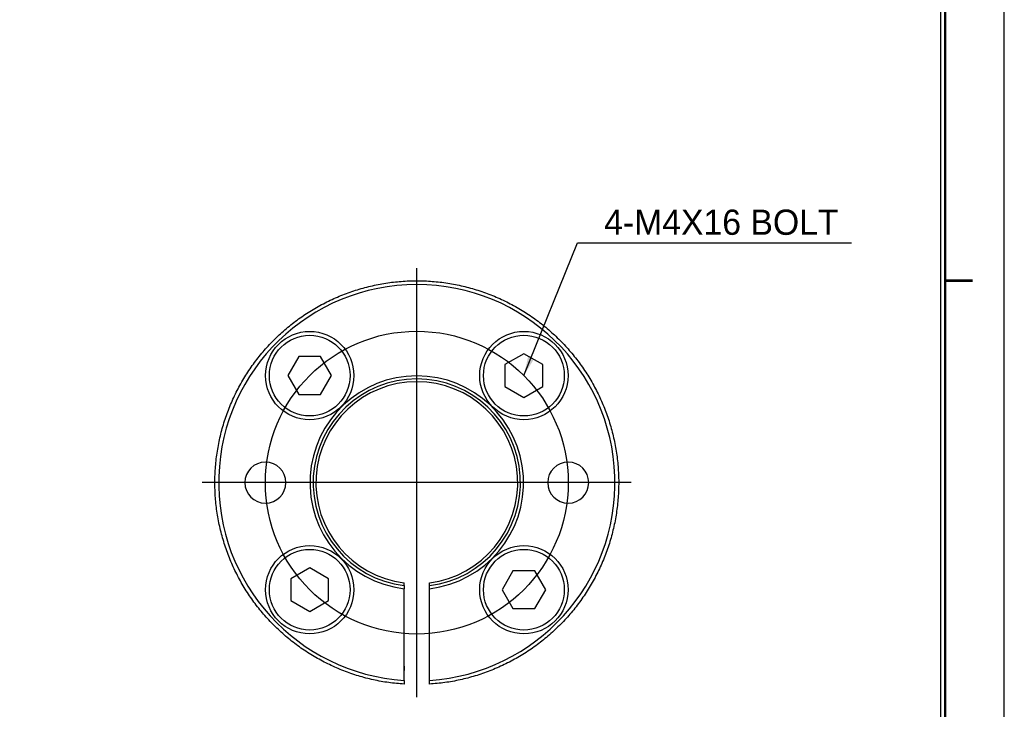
# Model space of a CAD drawing. Header units: millimetres. Extents: x 6994 to 7208, y -775 to -624.
# Tile 2 of 3: x 7130 to 7208, y -734 to -679. Entities that reach past the tile are written whole.
import ezdxf
from ezdxf.enums import TextEntityAlignment as Align

# ---------------------------------------------------------------- set-up
doc = ezdxf.new("R2010")
doc.units = ezdxf.units.MM
doc.header["$LTSCALE"] = 5
doc.linetypes.add('CENTER2', pattern=[28.575000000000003, 19.05, -3.175, 3.175, -3.175])
for name, color, linetype in [('외형선', 3, 'Continuous'), ('중심선', 1, 'CENTER2'), ('피치선', 1, 'Continuous')]:
    doc.layers.add(name, color=color, linetype=linetype)
doc.styles.add('H', font='txt')
doc.dimstyles.new('1', dxfattribs={"dimtxt": 2, "dimasz": 1.5, "dimexe": 1, "dimexo": 1, "dimgap": 0.6, "dimtad": 1, "dimdec": 3, "dimdsep": 46, "dimtxsty": 'H', "dimcen": 2.5, "dimclrd": 1, "dimclre": 1, "dimclrt": 3, "dimazin": 2, "dimtfac": 1, "dimtdec": 3, "dimtmove": 0, "dimatfit": 3, "dimfxl": 1, "dimtzin": 0, "dimarcsym": 0})

# ---------------------------------------------------------------- blocks, each defined once
blk = doc.blocks.new('A4도각')
at = {"layer": '외형선', "color": 0}
blk.add_lwpolyline([(297, 210), (0, 210), (0, 0), (297, 0)], close=True, dxfattribs=at)
at = {"layer": '외형선', "const_width": 0.25}
blk.add_lwpolyline([(290.5, 6.5), (290.5, 203.5), (10, 203.5), (10, 6.5)], close=True, dxfattribs=at)
at = {"layer": '외형선'}
blk.add_lwpolyline([(290, 7), (290, 203), (10.5, 203), (10.5, 7)], close=True, dxfattribs=at)
at = {"layer": '외형선', "const_width": 0.3}
blk.add_lwpolyline([(290.5, 105), (293.5, 105)], dxfattribs=at)
at = {"color": 3}
for tag, height, p in [('REASONOFREVISIONS', 1.25, (88.5, 15.75)), ('REVISIONER', 1.25, (114.5, 15.75)), ('CHECKER', 1.25, (127.5, 15.75)), ('REVISIONDATE', 1.25, (140.5, 15.75)), ('HEATTREAT', 0.8, (153.5, 14)), ('SCALE', 1.5, (257.25, 10.25)), ('DATE', 1.5, (281.75, 10.25)), ('APRROVEDFINISH', 0.8, (153.5, 8.800000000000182))]:
    blk.add_attdef(tag, text='', height=height, dxfattribs=at).set_placement(p, align=Align.MIDDLE_CENTER)
for tag, p in [('필렛', (179.25, 10.89999999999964)), ('모따기', (179.25, 8.300000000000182))]:
    blk.add_attdef(tag, text='', height=1.15, dxfattribs=at).set_placement(p, align=Align.MIDDLE_LEFT)
at = {"layer": '외형선'}
for tag, height, p in [('APPROVED', 1.5, (219.75, 30.83333333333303)), ('도면타이틀', 5, (265.5, 26.5)), ('CHECKED', 1.5, (219.75, 26.5)), ('DRAWED', 1.5, (219.75, 22.16666666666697)), ('도면번호', 2.5, (270.25, 16.75)), ('도면SIZE', 2, (237.7612911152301, 11.44390227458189))]:
    blk.add_attdef(tag, text='', height=height, dxfattribs=at).set_placement(p, align=Align.MIDDLE_CENTER)

msp = doc.modelspace()

# ---------------------------------------------------------------- linework, layer by layer
at = {"layer": '외형선'}
for p, q in [((7151.736974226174, -705.6931291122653), (7150.870994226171, -707.1931291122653)), ((7153.469174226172, -705.6931291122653), (7151.736974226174, -705.6931291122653)), ((7154.335154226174, -707.1931291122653), (7153.469174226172, -705.6931291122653)), ((7169.573636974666, -705.4610491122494), (7168.073636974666, -706.3270291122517)), ((7171.073636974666, -706.3270291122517), (7169.573636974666, -705.4610491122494)), ((7168.073636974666, -706.3270291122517), (7168.073636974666, -708.0592291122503)), ((7171.073636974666, -708.0592291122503), (7171.073636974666, -706.3270291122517)), ((7150.870994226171, -707.1931291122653), (7151.736974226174, -708.6931291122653)), ((7153.469174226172, -708.6931291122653), (7154.335154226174, -707.1931291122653)), ((7168.073636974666, -708.0592291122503), (7169.573636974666, -708.9252091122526)), ((7169.573636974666, -708.9252091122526), (7171.073636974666, -708.0592291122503)), ((7151.736974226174, -708.6931291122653), (7153.469174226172, -708.6931291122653)), ((7152.603074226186, -722.4316118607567), (7151.103074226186, -723.297591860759)), ((7154.103074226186, -723.297591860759), (7152.603074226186, -722.4316118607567)), ((7151.103074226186, -723.297591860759), (7151.103074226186, -725.0297918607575)), ((7154.103074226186, -725.0297918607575), (7154.103074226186, -723.297591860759)), ((7168.707536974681, -722.6636918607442), (7167.841556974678, -724.1636918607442)), ((7170.439736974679, -722.6636918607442), (7168.707536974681, -722.6636918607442)), ((7171.305716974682, -724.1636918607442), (7170.439736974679, -722.6636918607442)), ((7160.088350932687, -731.3466283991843), (7160.088355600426, -724.0841362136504)), ((7160.088355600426, -723.8677832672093), (7160.088355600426, -723.6156644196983)), ((7160.088355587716, -723.8344362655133), (7160.088355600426, -724.0841362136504)), ((7162.088355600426, -723.8677832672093), (7162.088355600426, -723.6156644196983)), ((7162.088355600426, -724.0841362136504), (7162.088355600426, -723.8344125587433)), ((7162.088355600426, -731.3466199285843), (7162.088355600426, -724.0841362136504)), ((7160.088355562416, -730.2092442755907), (7160.088355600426, -724.8440201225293)), ((7167.841556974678, -724.1636918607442), (7168.707536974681, -725.6636918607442)), ((7170.439736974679, -725.6636918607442), (7171.305716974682, -724.1636918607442)), ((7151.103074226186, -725.0297918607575), (7152.603074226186, -725.8957718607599)), ((7152.603074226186, -725.8957718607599), (7154.103074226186, -725.0297918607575)), ((7168.707536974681, -725.6636918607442), (7170.439736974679, -725.6636918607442)), ((7160.088355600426, -730.2093695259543), (7160.088355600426, -730.5621506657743)), ((7160.088355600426, -731.3466283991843), (7160.088355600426, -731.6472043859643)), ((7162.088355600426, -731.6472043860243), (7162.088355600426, -731.3466199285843))]:
    msp.add_line(p, q, dxfattribs=at)
for centre, radius in [((7152.603074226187, -707.1931291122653), 3.5), ((7169.573636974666, -707.1931291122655), 3.5), ((7152.603074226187, -707.1931291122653), 3.2), ((7169.573636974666, -707.1931291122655), 3.2), ((7152.603074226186, -724.1636918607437), 3.5), ((7152.603074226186, -724.1636918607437), 3.2), ((7169.573636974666, -724.1636918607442), 3.5), ((7169.573636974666, -724.1636918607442), 3.2)]:
    msp.add_circle(centre, radius, dxfattribs=at)
for centre, radius, start, end in [((7161.088341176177, -715.6788582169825), 15.69999157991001, 273.6520030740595, 266.3480692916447), ((7161.088355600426, -715.6784104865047), 8.465, 276.7843932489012, 263.2156067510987), ((7161.088355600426, -715.6784104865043), 8.217094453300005, 276.9900954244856, 263.009924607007), ((7161.088355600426, -715.6784104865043), 8.000000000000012, 277.1807557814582, 262.8192442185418), ((7149.088355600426, -715.6784104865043), 1.625, 90, 270), ((7149.088355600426, -715.6784104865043), 1.625, 270, 90), ((7173.088355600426, -715.6784104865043), 1.625, 90, 270), ((7173.088355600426, -715.6784104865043), 1.625, 270, 90)]:
    msp.add_arc(centre, radius, start, end, dxfattribs=at)
msp.add_open_spline([(7160.088355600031, -731.6471299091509), (7159.679188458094, -731.6123618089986), (7158.860854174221, -731.5428256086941), (7157.648131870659, -731.3192245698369), (7156.455358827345, -731.0097820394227), (7155.290138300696, -730.607721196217), (7154.159226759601, -730.1177301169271), (7153.069360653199, -729.5420926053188), (7152.026984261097, -728.8843834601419), (7151.038273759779, -728.1484535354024), (7150.109083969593, -727.3386732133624), (7149.244918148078, -726.459835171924), (7148.450894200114, -725.5171451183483), (7147.731714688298, -724.5161858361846), (7147.091638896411, -723.4628854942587), (7146.534457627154, -722.3634821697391), (7146.063470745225, -721.2244870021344), (7145.681467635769, -720.052645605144), (7145.390710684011, -718.8548981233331), (7145.192921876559, -717.6383381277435), (7145.089272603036, -716.4101706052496), (7145.080376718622, -715.1776692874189), (7145.166286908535, -713.9481335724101), (7145.346494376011, -712.7288452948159), (7145.619931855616, -711.5270255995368), (7145.984979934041, -710.3497921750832), (7146.439476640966, -709.2041170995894), (7146.980730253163, -708.0967855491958), (7147.605535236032, -707.0343556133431), (7148.31019122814, -706.0231194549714), (7149.090524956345, -705.0690660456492), (7149.94191495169, -704.1778456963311), (7150.85931891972, -703.3547365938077), (7151.837303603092, -702.604613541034), (7152.870076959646, -701.9319190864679), (7153.951522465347, -701.3406372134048), (7155.075235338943, -700.8342697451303), (7156.234560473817, -700.4158156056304), (7157.422631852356, -700.0877530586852), (7158.632413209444, -699.8520250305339), (7159.856739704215, -699.7100276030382), (7161.088360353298, -699.6626017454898), (7162.319980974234, -699.7100283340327), (7163.544307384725, -699.8520264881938), (7164.754088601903, -700.0877552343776), (7165.94215978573, -700.41581848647), (7167.101484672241, -700.8342733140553), (7168.225197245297, -701.3406414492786), (7169.306642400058, -701.931923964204), (7170.339415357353, -702.6046190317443), (7171.31739959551, -703.3547426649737), (7172.234803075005, -704.1778523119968), (7173.086192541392, -705.069073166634), (7173.866525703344, -706.0231270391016), (7174.571181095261, -707.0343636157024), (7175.195985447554, -708.0967939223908), (7175.737238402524, -709.2041257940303), (7176.191734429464, -710.3498011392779), (7176.556781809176, -711.5270347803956), (7176.830218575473, -712.7288546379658), (7177.010425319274, -713.9481430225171), (7177.09633477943, -715.1776787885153), (7177.087438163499, -716.4101801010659), (7176.983788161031, -717.6383475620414), (7176.785998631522, -718.8549074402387), (7176.495240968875, -720.0526547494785), (7176.113237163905, -721.2244959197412), (7175.642249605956, -722.3634908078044), (7175.085067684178, -723.4628938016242), (7174.444991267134, -724.5161937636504), (7173.725811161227, -725.5171526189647), (7172.931786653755, -726.4598422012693), (7172.06762031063, -727.3386797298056), (7171.13843003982, -728.1484595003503), (7170.149719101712, -728.8843888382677), (7169.107342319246, -729.5420973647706), (7168.01747587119, -730.1177342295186), (7166.886564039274, -730.6077246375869), (7165.721343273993, -731.009784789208), (7164.528570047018, -731.3192266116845), (7163.315847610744, -731.5428269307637), (7162.4975132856, -731.6123626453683), (7162.088346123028, -731.6471305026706)], degree=3, dxfattribs=at)
at = {"layer": '중심선'}
for p, q in [((7161.088355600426, -732.6784104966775), (7161.088355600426, -698.6784104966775)), ((7178.088355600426, -715.6784104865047), (7144.088355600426, -715.6784104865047))]:
    msp.add_line(p, q, dxfattribs=at)
at = {"layer": '피치선'}
msp.add_circle((7161.088355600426, -715.6784104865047), 12.00000000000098, dxfattribs=at)

# ---------------------------------------------------------------- block references
at = {"xscale": 0.72, "yscale": 0.72, "zscale": 0.72}
msp.add_blockref('A4도각', (6993.808888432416, -775.2784104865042), dxfattribs=at)

# ---------------------------------------------------------------- texts
at = {"layer": '외형선', "color": 3, "insert": (7175.933972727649, -696.0670837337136), "char_height": 2, "attachment_point": 7, "style": 'H'}
msp.add_mtext('4-M4X16 BOLT', dxfattribs=at)

# ---------------------------------------------------------------- leaders
at = {"layer": '외형선', "annotation_type": 0, "has_hookline": 1, "hookline_direction": 0, "text_width": 19.59520639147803}
msp.add_leader([(7169.573636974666, -707.1931291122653), (7173.833972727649, -696.6670837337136), (7175.333972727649, -696.6670837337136)], dimstyle='1', override={"dimgap": 0.6, "dimtad": 1}, dxfattribs=at)

doc.saveas('drawing.dxf')
